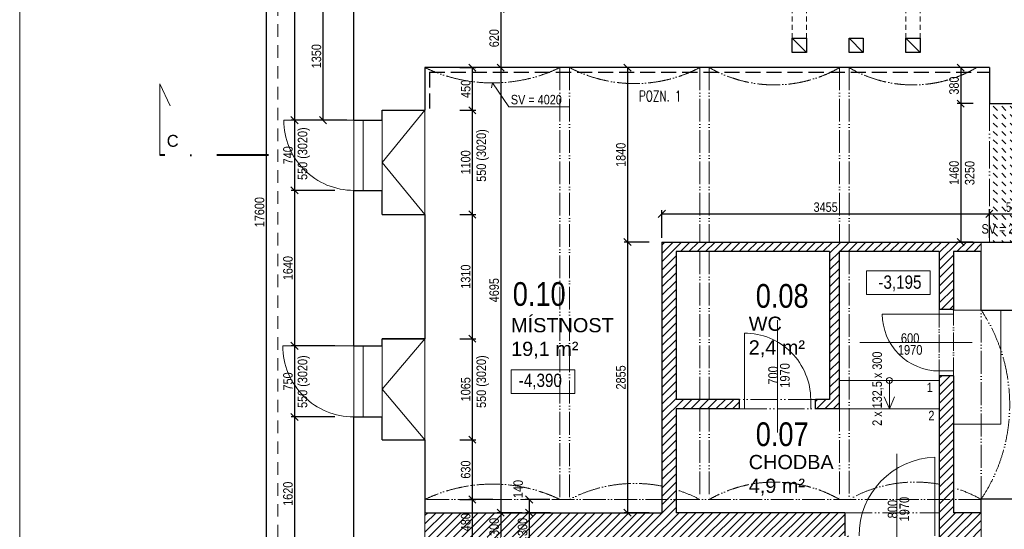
# Model space of a CAD drawing. Header units: millimetres. Extents: x -300958 to -108039, y 30118 to 292543.
# Tile 71 of 256: x -268233 to -257845, y 120475 to 125850. Entities that reach past the tile are written whole.
import ezdxf
from ezdxf.enums import TextEntityAlignment as Align

# ---------------------------------------------------------------- set-up
doc = ezdxf.new("R2010")
doc.units = ezdxf.units.MM
doc.header["$MEASUREMENT"] = 0
for name, pattern in [('ACAD_ISO05W100', [33, 24, -3, 0, -3, 0, -3]), ('DGN Style 2', [879.857395, 527.914437, -351.942958]), ('DGN Style 3', [888.558256, 634.684469, -253.873788]), ('DGN Style 4', [1094.119168, 546.717885, -273.358943, 0.683397, -273.358943])]:
    doc.linetypes.add(name, pattern=pattern)
doc.layers.get('0').update_dxf_attribs({"lineweight": 13})
doc.layers.get('Defpoints').update_dxf_attribs({"color": 3, "lineweight": 13})
for name, color, linetype, lineweight in [('BOURÁNÍ', 40, 'Continuous', 13), ('dims', 7, 'Continuous', 9), ('dvere', 7, 'Continuous', 9), ('legenda', 7, 'Continuous', 13), ('popis', 7, 'Continuous', 9), ('RAMECEK', 7, 'Continuous', 0), ('rez', 7, 'Continuous', 13), ('schody', 7, 'Continuous', 13), ('tenka', 7, 'Continuous', 13), ('texts', 3, 'Continuous', 30), ('výškové kóty', 7, 'Continuous', 13), ('walls', 7, 'Continuous', 13)]:
    doc.layers.add(name, color=color, linetype=linetype, lineweight=lineweight)
doc.styles.add('GENERATED_STYLE_8', font='arial.ttf')
doc.styles.get("Standard").update_dxf_attribs({"font": 'txt.shx'})
doc.styles.add('STYLE-0', font='ARIALN.TTF')
doc.styles.add('Style-Arial', font='arial.ttf')
doc.dimstyles.new('arch', dxfattribs={"dimscale": 50, "dimtxt": 2.5, "dimasz": 2.5, "dimexe": 1.25, "dimexo": 0.9, "dimtad": 1, "dimdec": 0, "dimtxsty": 'STYLE-0', "dimblk": 'ARCHTICK', "dimcen": 2.5, "dimadec": 0, "dimazin": 0, "dimtfac": 1, "dimtdec": 0, "dimtmove": 2, "dimatfit": 3, "dimldrblk": 'ARCHTICK', "dimfxl": 0, "dimarcsym": 0})

# ---------------------------------------------------------------- blocks, each defined once
blk = doc.blocks.new('*U49')
at = {"layer": 'RAMECEK', "linetype": 'Continuous', "lineweight": 0, "flags": 128}
blk.add_lwpolyline([(-15750, -11138), (15750, -11138), (15750, 11137), (-15750, 11137)], close=True, dxfattribs=at)
blk = doc.blocks.new('_ArchTick')
at = {"color": 0, "linetype": 'ByBlock', "flags": 128}
blk.add_lwpolyline([(-0.5, -0.5), (0.5, 0.5)], dxfattribs=at)
blk = doc.blocks.new('*D328')
at = {"layer": 'Defpoints', "color": 0, "linetype": 'Continuous'}
for p in [(-262856, 125965), (-263158, 125345), (-262856, 125345)]:
    blk.add_point(p, dxfattribs=at)
at = {"layer": 'dims', "color": 0, "linetype": 'Continuous', "lineweight": -2}
for p, q in [((-262931, 125965), (-263195, 125965)), ((-263158, 125965), (-263158, 125345)), ((-262931, 125345), (-263195, 125345))]:
    blk.add_line(p, q, dxfattribs=at)
at = {"layer": 'dims', "color": 0, "linetype": 'Continuous', "lineweight": -2, "xscale": 75, "yscale": 75, "zscale": 75}
for p, rotation in [((-263158, 125965), 90), ((-263158, 125345), 270)]:
    blk.add_blockref('_ArchTick', p, dxfattribs=dict(at, rotation=rotation))
at = {"layer": 'dims', "color": 0, "linetype": 'Continuous', "insert": (-263227, 125655), "char_height": 100, "attachment_point": 5, "rotation": 90, "style": 'STYLE-0'}
blk.add_mtext('620', dxfattribs=at)
blk = doc.blocks.new('*D334')
at = {"layer": 'Defpoints', "color": 0, "linetype": 'Continuous'}
for p in [(-262856, 125345), (-263158, 120650), (-262856, 120650)]:
    blk.add_point(p, dxfattribs=at)
at = {"layer": 'dims', "color": 0, "linetype": 'Continuous', "lineweight": -2}
for p, q in [((-262931, 125345), (-263195, 125345)), ((-263158, 125345), (-263158, 120650)), ((-262931, 120650), (-263195, 120650))]:
    blk.add_line(p, q, dxfattribs=at)
at = {"layer": 'dims', "color": 0, "linetype": 'Continuous', "lineweight": -2, "xscale": 75, "yscale": 75, "zscale": 75}
for p, rotation in [((-263158, 125345), 90), ((-263158, 120650), 270)]:
    blk.add_blockref('_ArchTick', p, dxfattribs=dict(at, rotation=rotation))
at = {"layer": 'dims', "color": 0, "linetype": 'Continuous', "insert": (-263227, 122997), "char_height": 100, "attachment_point": 5, "rotation": 90, "style": 'STYLE-0'}
blk.add_mtext('4695', dxfattribs=at)
blk = doc.blocks.new('*D336')
at = {"layer": 'Defpoints', "color": 0, "linetype": 'Continuous'}
for p in [(-262856, 120650), (-263158, 120350), (-262856, 120350)]:
    blk.add_point(p, dxfattribs=at)
at = {"layer": 'dims', "color": 0, "linetype": 'Continuous', "lineweight": -2}
for p, q in [((-262931, 120650), (-263195, 120650)), ((-263158, 120650), (-263158, 120350)), ((-262931, 120350), (-263195, 120350))]:
    blk.add_line(p, q, dxfattribs=at)
at = {"layer": 'dims', "color": 0, "linetype": 'Continuous', "lineweight": -2, "xscale": 75, "yscale": 75, "zscale": 75}
for p, rotation in [((-263158, 120650), 90), ((-263158, 120350), 270)]:
    blk.add_blockref('_ArchTick', p, dxfattribs=dict(at, rotation=rotation))
at = {"layer": 'dims', "color": 0, "linetype": 'Continuous', "insert": (-263227, 120500), "char_height": 100, "attachment_point": 5, "rotation": 90, "style": 'STYLE-0'}
blk.add_mtext('300', dxfattribs=at)
blk = doc.blocks.new('*D342')
at = {"layer": 'Defpoints', "color": 0, "linetype": 'Continuous'}
for p in [(-264833, 127890), (-265333, 124790), (-264833, 124790)]:
    blk.add_point(p, dxfattribs=at)
at = {"layer": 'dims', "color": 0, "linetype": 'Continuous', "lineweight": -2}
for p, q in [((-264908, 127890), (-265370, 127890)), ((-265333, 127890), (-265333, 124790)), ((-264908, 124790), (-265370, 124790))]:
    blk.add_line(p, q, dxfattribs=at)
at = {"layer": 'dims', "color": 0, "linetype": 'Continuous', "lineweight": -2, "xscale": 75, "yscale": 75, "zscale": 75}
for p, rotation in [((-265333, 127890), 90), ((-265333, 124790), 270)]:
    blk.add_blockref('_ArchTick', p, dxfattribs=dict(at, rotation=rotation))
at = {"layer": 'dims', "color": 0, "linetype": 'Continuous', "insert": (-265402, 126340), "char_height": 100, "attachment_point": 5, "rotation": 90, "style": 'STYLE-0'}
blk.add_mtext('2600', dxfattribs=at)
blk = doc.blocks.new('*D343')
at = {"layer": 'Defpoints', "color": 0, "linetype": 'Continuous'}
for p in [(-264833, 124790), (-265333, 124050), (-264833, 124050)]:
    blk.add_point(p, dxfattribs=at)
at = {"layer": 'dims', "color": 0, "linetype": 'Continuous', "lineweight": -2}
for p, q in [((-264908, 124790), (-265370, 124790)), ((-265333, 124790), (-265333, 124050)), ((-264908, 124050), (-265370, 124050))]:
    blk.add_line(p, q, dxfattribs=at)
at = {"layer": 'dims', "color": 0, "linetype": 'Continuous', "lineweight": -2, "xscale": 75, "yscale": 75, "zscale": 75}
for p, rotation in [((-265333, 124790), 90), ((-265333, 124050), 270)]:
    blk.add_blockref('_ArchTick', p, dxfattribs=dict(at, rotation=rotation))
at = {"layer": 'dims', "color": 0, "linetype": 'Continuous', "insert": (-265402, 124420), "char_height": 100, "attachment_point": 5, "rotation": 90, "style": 'STYLE-0'}
blk.add_mtext('740', dxfattribs=at)
blk = doc.blocks.new('*D344')
at = {"layer": 'Defpoints', "color": 0, "linetype": 'Continuous'}
for p in [(-264833, 124050), (-265333, 122410), (-264833, 122410)]:
    blk.add_point(p, dxfattribs=at)
at = {"layer": 'dims', "color": 0, "linetype": 'Continuous', "lineweight": -2}
for p, q in [((-264908, 124050), (-265370, 124050)), ((-265333, 124050), (-265333, 122410)), ((-264908, 122410), (-265370, 122410))]:
    blk.add_line(p, q, dxfattribs=at)
at = {"layer": 'dims', "color": 0, "linetype": 'Continuous', "lineweight": -2, "xscale": 75, "yscale": 75, "zscale": 75}
for p, rotation in [((-265333, 124050), 90), ((-265333, 122410), 270)]:
    blk.add_blockref('_ArchTick', p, dxfattribs=dict(at, rotation=rotation))
at = {"layer": 'dims', "color": 0, "linetype": 'Continuous', "insert": (-265402, 123230), "char_height": 100, "attachment_point": 5, "rotation": 90, "style": 'STYLE-0'}
blk.add_mtext('1640', dxfattribs=at)
blk = doc.blocks.new('*D345')
at = {"layer": 'Defpoints', "color": 0, "linetype": 'Continuous'}
for p in [(-264833, 122410), (-265333, 121660), (-264833, 121660)]:
    blk.add_point(p, dxfattribs=at)
at = {"layer": 'dims', "color": 0, "linetype": 'Continuous', "lineweight": -2}
for p, q in [((-264908, 122410), (-265370, 122410)), ((-265333, 122410), (-265333, 121660)), ((-264908, 121660), (-265370, 121660))]:
    blk.add_line(p, q, dxfattribs=at)
at = {"layer": 'dims', "color": 0, "linetype": 'Continuous', "lineweight": -2, "xscale": 75, "yscale": 75, "zscale": 75}
for p, rotation in [((-265333, 122410), 90), ((-265333, 121660), 270)]:
    blk.add_blockref('_ArchTick', p, dxfattribs=dict(at, rotation=rotation))
at = {"layer": 'dims', "color": 0, "linetype": 'Continuous', "insert": (-265402, 122035), "char_height": 100, "attachment_point": 5, "rotation": 90, "style": 'STYLE-0'}
blk.add_mtext('750', dxfattribs=at)
blk = doc.blocks.new('*D346')
at = {"layer": 'Defpoints', "color": 0, "linetype": 'Continuous'}
for p in [(-264833, 121660), (-265333, 120040), (-264833, 120040)]:
    blk.add_point(p, dxfattribs=at)
at = {"layer": 'dims', "color": 0, "linetype": 'Continuous', "lineweight": -2}
for p, q in [((-264908, 121660), (-265370, 121660)), ((-265333, 121660), (-265333, 120040)), ((-264908, 120040), (-265370, 120040))]:
    blk.add_line(p, q, dxfattribs=at)
at = {"layer": 'dims', "color": 0, "linetype": 'Continuous', "lineweight": -2, "xscale": 75, "yscale": 75, "zscale": 75}
for p, rotation in [((-265333, 121660), 90), ((-265333, 120040), 270)]:
    blk.add_blockref('_ArchTick', p, dxfattribs=dict(at, rotation=rotation))
at = {"layer": 'dims', "color": 0, "linetype": 'Continuous', "insert": (-265402, 120850), "char_height": 100, "attachment_point": 5, "rotation": 90, "style": 'STYLE-0'}
blk.add_mtext('1620', dxfattribs=at)
blk = doc.blocks.new('*D351')
at = {"layer": 'Defpoints', "color": 0, "linetype": 'Continuous'}
for p in [(-264833, 132620), (-265633, 115020), (-264833, 115020)]:
    blk.add_point(p, dxfattribs=at)
at = {"layer": 'dims', "color": 0, "linetype": 'Continuous', "lineweight": -2}
for p, q in [((-264908, 132620), (-265670, 132620)), ((-265633, 132620), (-265633, 115020)), ((-264908, 115020), (-265670, 115020))]:
    blk.add_line(p, q, dxfattribs=at)
at = {"layer": 'dims', "color": 0, "linetype": 'Continuous', "lineweight": -2, "xscale": 75, "yscale": 75, "zscale": 75}
for p, rotation in [((-265633, 132620), 90), ((-265633, 115020), 270)]:
    blk.add_blockref('_ArchTick', p, dxfattribs=dict(at, rotation=rotation))
at = {"layer": 'dims', "color": 0, "linetype": 'Continuous', "insert": (-265702, 123820), "char_height": 100, "attachment_point": 5, "rotation": 90, "style": 'STYLE-0'}
blk.add_mtext('17600', dxfattribs=at)
blk = doc.blocks.new('*D474')
at = {"layer": 'Defpoints', "color": 0, "linetype": 'Continuous'}
for p in [(-263663, 122485), (-263663, 121420), (-263458, 121420)]:
    blk.add_point(p, dxfattribs=at)
at = {"layer": 'dims', "color": 0, "linetype": 'Continuous', "lineweight": -2}
for p, q in [((-263588, 122485), (-263420, 122485)), ((-263458, 122485), (-263458, 121420)), ((-263588, 121420), (-263420, 121420))]:
    blk.add_line(p, q, dxfattribs=at)
at = {"layer": 'dims', "color": 0, "linetype": 'Continuous', "lineweight": -2, "xscale": 75, "yscale": 75, "zscale": 75}
for p, rotation in [((-263458, 122485), 90), ((-263458, 121420), 270)]:
    blk.add_blockref('_ArchTick', p, dxfattribs=dict(at, rotation=rotation))
at = {"layer": 'dims', "color": 0, "linetype": 'Continuous', "insert": (-263527, 121952), "char_height": 100, "attachment_point": 5, "rotation": 90, "style": 'STYLE-0'}
blk.add_mtext('1065', dxfattribs=at)
blk = doc.blocks.new('*D475')
at = {"layer": 'Defpoints', "color": 0, "linetype": 'Continuous'}
for p in [(-263663, 121420), (-263663, 120790), (-263458, 120790)]:
    blk.add_point(p, dxfattribs=at)
at = {"layer": 'dims', "color": 0, "linetype": 'Continuous', "lineweight": -2}
for p, q in [((-263588, 121420), (-263420, 121420)), ((-263458, 121420), (-263458, 120790)), ((-263588, 120790), (-263420, 120790))]:
    blk.add_line(p, q, dxfattribs=at)
at = {"layer": 'dims', "color": 0, "linetype": 'Continuous', "lineweight": -2, "xscale": 75, "yscale": 75, "zscale": 75}
for p, rotation in [((-263458, 121420), 90), ((-263458, 120790), 270)]:
    blk.add_blockref('_ArchTick', p, dxfattribs=dict(at, rotation=rotation))
at = {"layer": 'dims', "color": 0, "linetype": 'Continuous', "insert": (-263527, 121105), "char_height": 100, "attachment_point": 5, "rotation": 90, "style": 'STYLE-0'}
blk.add_mtext('630', dxfattribs=at)
blk = doc.blocks.new('*D476')
at = {"layer": 'Defpoints', "color": 0, "linetype": 'Continuous'}
for p in [(-263663, 123795), (-263663, 122485), (-263458, 122485)]:
    blk.add_point(p, dxfattribs=at)
at = {"layer": 'dims', "color": 0, "linetype": 'Continuous', "lineweight": -2}
for p, q in [((-263588, 123795), (-263420, 123795)), ((-263458, 123795), (-263458, 122485)), ((-263588, 122485), (-263420, 122485))]:
    blk.add_line(p, q, dxfattribs=at)
at = {"layer": 'dims', "color": 0, "linetype": 'Continuous', "lineweight": -2, "xscale": 75, "yscale": 75, "zscale": 75}
for p, rotation in [((-263458, 123795), 90), ((-263458, 122485), 270)]:
    blk.add_blockref('_ArchTick', p, dxfattribs=dict(at, rotation=rotation))
at = {"layer": 'dims', "color": 0, "linetype": 'Continuous', "insert": (-263527, 123140), "char_height": 100, "attachment_point": 5, "rotation": 90, "style": 'STYLE-0'}
blk.add_mtext('1310', dxfattribs=at)
blk = doc.blocks.new('*D477')
at = {"layer": 'Defpoints', "color": 0, "linetype": 'Continuous'}
for p in [(-263663, 124895), (-263663, 123795), (-263458, 123795)]:
    blk.add_point(p, dxfattribs=at)
at = {"layer": 'dims', "color": 0, "linetype": 'Continuous', "lineweight": -2}
for p, q in [((-263588, 124895), (-263420, 124895)), ((-263458, 124895), (-263458, 123795)), ((-263588, 123795), (-263420, 123795))]:
    blk.add_line(p, q, dxfattribs=at)
at = {"layer": 'dims', "color": 0, "linetype": 'Continuous', "lineweight": -2, "xscale": 75, "yscale": 75, "zscale": 75}
for p, rotation in [((-263458, 124895), 90), ((-263458, 123795), 270)]:
    blk.add_blockref('_ArchTick', p, dxfattribs=dict(at, rotation=rotation))
at = {"layer": 'dims', "color": 0, "linetype": 'Continuous', "insert": (-263527, 124345), "char_height": 100, "attachment_point": 5, "rotation": 90, "style": 'STYLE-0'}
blk.add_mtext('1100', dxfattribs=at)
blk = doc.blocks.new('*D478')
at = {"layer": 'Defpoints', "color": 0, "linetype": 'Continuous'}
for p in [(-263663, 125345), (-263663, 124895), (-263458, 124895)]:
    blk.add_point(p, dxfattribs=at)
at = {"layer": 'dims', "color": 0, "linetype": 'Continuous', "lineweight": -2}
for p, q in [((-263588, 125345), (-263420, 125345)), ((-263458, 125345), (-263458, 124895)), ((-263588, 124895), (-263420, 124895))]:
    blk.add_line(p, q, dxfattribs=at)
at = {"layer": 'dims', "color": 0, "linetype": 'Continuous', "lineweight": -2, "xscale": 75, "yscale": 75, "zscale": 75}
for p, rotation in [((-263458, 125345), 90), ((-263458, 124895), 270)]:
    blk.add_blockref('_ArchTick', p, dxfattribs=dict(at, rotation=rotation))
at = {"layer": 'dims', "color": 0, "linetype": 'Continuous', "insert": (-263527, 125120), "char_height": 100, "attachment_point": 5, "rotation": 90, "style": 'STYLE-0'}
blk.add_mtext('450', dxfattribs=at)
blk = doc.blocks.new('*D780')
at = {"layer": 'Defpoints', "color": 0, "linetype": 'Continuous'}
for p in [(-257463, 123803), (-258003, 123475), (-257463, 123475)]:
    blk.add_point(p, dxfattribs=at)
at = {"layer": 'dims', "color": 0, "linetype": 'Continuous', "lineweight": -2}
for p, q in [((-258003, 123550), (-258003, 123840)), ((-257463, 123550), (-257463, 123840)), ((-258003, 123803), (-257463, 123803))]:
    blk.add_line(p, q, dxfattribs=at)
at = {"layer": 'dims', "color": 0, "linetype": 'Continuous', "lineweight": -2, "xscale": 75, "yscale": 75, "zscale": 75, "rotation": 180}
blk.add_blockref('_ArchTick', (-258003, 123803), dxfattribs=at)
at = {"layer": 'dims', "color": 0, "linetype": 'Continuous', "lineweight": -2, "xscale": 75, "yscale": 75, "zscale": 75}
blk.add_blockref('_ArchTick', (-257463, 123803), dxfattribs=at)
at = {"layer": 'dims', "color": 0, "linetype": 'Continuous', "insert": (-257733, 123873), "char_height": 100, "attachment_point": 5, "style": 'STYLE-0'}
blk.add_mtext('540', dxfattribs=at)
blk = doc.blocks.new('*D781')
at = {"layer": 'Defpoints', "color": 0, "linetype": 'Continuous'}
for p in [(-258003, 123803), (-261458, 123475), (-258003, 123475)]:
    blk.add_point(p, dxfattribs=at)
at = {"layer": 'dims', "color": 0, "linetype": 'Continuous', "lineweight": -2}
for p, q in [((-261458, 123550), (-261458, 123840)), ((-258003, 123550), (-258003, 123840)), ((-261458, 123803), (-258003, 123803))]:
    blk.add_line(p, q, dxfattribs=at)
at = {"layer": 'dims', "color": 0, "linetype": 'Continuous', "lineweight": -2, "xscale": 75, "yscale": 75, "zscale": 75, "rotation": 180}
blk.add_blockref('_ArchTick', (-261458, 123803), dxfattribs=at)
at = {"layer": 'dims', "color": 0, "linetype": 'Continuous', "lineweight": -2, "xscale": 75, "yscale": 75, "zscale": 75}
blk.add_blockref('_ArchTick', (-258003, 123803), dxfattribs=at)
at = {"layer": 'dims', "color": 0, "linetype": 'Continuous', "insert": (-259730, 123873), "char_height": 100, "attachment_point": 5, "style": 'STYLE-0'}
blk.add_mtext('3455', dxfattribs=at)
blk = doc.blocks.new('*D782')
at = {"layer": 'Defpoints', "color": 0, "linetype": 'Continuous'}
for p in [(-258100, 124965), (-258305, 123505), (-258100, 123505)]:
    blk.add_point(p, dxfattribs=at)
at = {"layer": 'dims', "color": 0, "linetype": 'Continuous', "lineweight": -2}
for p, q in [((-258175, 124965), (-258343, 124965)), ((-258305, 124965), (-258305, 123505)), ((-258175, 123505), (-258343, 123505))]:
    blk.add_line(p, q, dxfattribs=at)
at = {"layer": 'dims', "color": 0, "linetype": 'Continuous', "lineweight": -2, "xscale": 75, "yscale": 75, "zscale": 75}
for p, rotation in [((-258305, 124965), 90), ((-258305, 123505), 270)]:
    blk.add_blockref('_ArchTick', p, dxfattribs=dict(at, rotation=rotation))
at = {"layer": 'dims', "color": 0, "linetype": 'Continuous', "insert": (-258375, 124235), "char_height": 100, "attachment_point": 5, "rotation": 90, "style": 'STYLE-0'}
blk.add_mtext('1460', dxfattribs=at)
blk = doc.blocks.new('*D783')
at = {"layer": 'Defpoints', "color": 0, "linetype": 'Continuous'}
for p in [(-258094, 125345), (-258305, 124965), (-258100, 124965)]:
    blk.add_point(p, dxfattribs=at)
at = {"layer": 'dims', "color": 0, "linetype": 'Continuous', "lineweight": -2}
for p, q in [((-258169, 125345), (-258343, 125345)), ((-258305, 125345), (-258305, 124965)), ((-258175, 124965), (-258343, 124965))]:
    blk.add_line(p, q, dxfattribs=at)
at = {"layer": 'dims', "color": 0, "linetype": 'Continuous', "lineweight": -2, "xscale": 75, "yscale": 75, "zscale": 75}
for p, rotation in [((-258305, 125345), 90), ((-258305, 124965), 270)]:
    blk.add_blockref('_ArchTick', p, dxfattribs=dict(at, rotation=rotation))
at = {"layer": 'dims', "color": 0, "linetype": 'Continuous', "insert": (-258375, 125155), "char_height": 100, "attachment_point": 5, "rotation": 90, "style": 'STYLE-0'}
blk.add_mtext('380', dxfattribs=at)
blk = doc.blocks.new('*D785')
at = {"layer": 'Defpoints', "color": 0, "linetype": 'Continuous'}
for p in [(-261518, 123505), (-261820, 120650), (-261518, 120650)]:
    blk.add_point(p, dxfattribs=at)
at = {"layer": 'dims', "color": 0, "linetype": 'Continuous', "lineweight": -2}
for p, q in [((-261593, 123505), (-261857, 123505)), ((-261820, 123505), (-261820, 120650)), ((-261593, 120650), (-261857, 120650))]:
    blk.add_line(p, q, dxfattribs=at)
at = {"layer": 'dims', "color": 0, "linetype": 'Continuous', "lineweight": -2, "xscale": 75, "yscale": 75, "zscale": 75}
for p, rotation in [((-261820, 123505), 90), ((-261820, 120650), 270)]:
    blk.add_blockref('_ArchTick', p, dxfattribs=dict(at, rotation=rotation))
at = {"layer": 'dims', "color": 0, "linetype": 'Continuous', "insert": (-261890, 122077), "char_height": 100, "attachment_point": 5, "rotation": 90, "style": 'STYLE-0'}
blk.add_mtext('2855', dxfattribs=at)
blk = doc.blocks.new('*D786')
at = {"layer": 'Defpoints', "color": 0, "linetype": 'Continuous'}
for p in [(-261518, 125345), (-261820, 123505), (-261518, 123505)]:
    blk.add_point(p, dxfattribs=at)
at = {"layer": 'dims', "color": 0, "linetype": 'Continuous', "lineweight": -2}
for p, q in [((-261593, 125345), (-261857, 125345)), ((-261820, 125345), (-261820, 123505)), ((-261593, 123505), (-261857, 123505))]:
    blk.add_line(p, q, dxfattribs=at)
at = {"layer": 'dims', "color": 0, "linetype": 'Continuous', "lineweight": -2, "xscale": 75, "yscale": 75, "zscale": 75}
for p, rotation in [((-261820, 125345), 90), ((-261820, 123505), 270)]:
    blk.add_blockref('_ArchTick', p, dxfattribs=dict(at, rotation=rotation))
at = {"layer": 'dims', "color": 0, "linetype": 'Continuous', "insert": (-261890, 124425), "char_height": 100, "attachment_point": 5, "rotation": 90, "style": 'STYLE-0'}
blk.add_mtext('1840', dxfattribs=at)
blk = doc.blocks.new('*U48')
at = {"layer": 'rez', "linetype": 'DGN Style 4', "lineweight": 40}
blk.add_line((-376, 574), (-376, -574), dxfattribs=at)
at = {"layer": 'rez', "linetype": 'Continuous', "lineweight": 0, "flags": 128}
blk.add_lwpolyline([(-376, -574), (376, -574), (146, -464)], dxfattribs=at)
blk = doc.blocks.new('*D882')
at = {"layer": 'Defpoints', "color": 0, "linetype": 'Continuous'}
for p in [(-263166, 120790), (-263458, 120310), (-263166, 120310)]:
    blk.add_point(p, dxfattribs=at)
at = {"layer": 'dims', "color": 0, "linetype": 'Continuous', "lineweight": -2}
for p, q in [((-263241, 120790), (-263495, 120790)), ((-263458, 120790), (-263458, 120310)), ((-263241, 120310), (-263495, 120310))]:
    blk.add_line(p, q, dxfattribs=at)
at = {"layer": 'dims', "color": 0, "linetype": 'Continuous', "lineweight": -2, "xscale": 75, "yscale": 75, "zscale": 75}
for p, rotation in [((-263458, 120790), 90), ((-263458, 120310), 270)]:
    blk.add_blockref('_ArchTick', p, dxfattribs=dict(at, rotation=rotation))
at = {"layer": 'dims', "color": 0, "linetype": 'Continuous', "insert": (-263527, 120550), "char_height": 100, "attachment_point": 5, "rotation": 90, "style": 'STYLE-0'}
blk.add_mtext('480', dxfattribs=at)
blk = doc.blocks.new('*D883')
at = {"layer": 'Defpoints', "color": 0, "linetype": 'Continuous'}
for p in [(-262566, 120790), (-262858, 120650), (-262566, 120650)]:
    blk.add_point(p, dxfattribs=at)
at = {"layer": 'dims', "color": 0, "linetype": 'Continuous', "lineweight": -2}
for p, q in [((-262641, 120790), (-262895, 120790)), ((-262858, 120790), (-262858, 120650)), ((-262641, 120650), (-262895, 120650))]:
    blk.add_line(p, q, dxfattribs=at)
at = {"layer": 'dims', "color": 0, "linetype": 'Continuous', "lineweight": -2, "xscale": 75, "yscale": 75, "zscale": 75}
for p, rotation in [((-262858, 120790), 90), ((-262858, 120650), 270)]:
    blk.add_blockref('_ArchTick', p, dxfattribs=dict(at, rotation=rotation))
at = {"layer": 'dims', "color": 0, "linetype": 'Continuous', "insert": (-262974, 120900), "char_height": 100, "attachment_point": 5, "rotation": 90, "style": 'STYLE-0'}
blk.add_mtext('140', dxfattribs=at)
blk = doc.blocks.new('*D885')
at = {"layer": 'Defpoints', "color": 0, "linetype": 'Continuous'}
for p in [(-262556, 120650), (-262858, 120350), (-262556, 120350)]:
    blk.add_point(p, dxfattribs=at)
at = {"layer": 'dims', "color": 0, "linetype": 'Continuous', "lineweight": -2}
for p, q in [((-262631, 120650), (-262895, 120650)), ((-262858, 120650), (-262858, 120350)), ((-262631, 120350), (-262895, 120350))]:
    blk.add_line(p, q, dxfattribs=at)
at = {"layer": 'dims', "color": 0, "linetype": 'Continuous', "lineweight": -2, "xscale": 75, "yscale": 75, "zscale": 75}
for p, rotation in [((-262858, 120650), 90), ((-262858, 120350), 270)]:
    blk.add_blockref('_ArchTick', p, dxfattribs=dict(at, rotation=rotation))
at = {"layer": 'dims', "color": 0, "linetype": 'Continuous', "insert": (-262927, 120500), "char_height": 100, "attachment_point": 5, "rotation": 90, "style": 'STYLE-0'}
blk.add_mtext('300', dxfattribs=at)
blk = doc.blocks.new('*D912')
at = {"layer": 'Defpoints', "color": 0, "linetype": 'Continuous'}
for p in [(-264708, 126140), (-265033, 124790), (-264708, 124790)]:
    blk.add_point(p, dxfattribs=at)
at = {"layer": 'dims', "color": 0, "linetype": 'Continuous', "lineweight": -2}
for p, q in [((-264783, 126140), (-265070, 126140)), ((-265033, 126140), (-265033, 124790)), ((-264783, 124790), (-265070, 124790))]:
    blk.add_line(p, q, dxfattribs=at)
at = {"layer": 'dims', "color": 0, "linetype": 'Continuous', "lineweight": -2, "xscale": 75, "yscale": 75, "zscale": 75}
for p, rotation in [((-265033, 126140), 90), ((-265033, 124790), 270)]:
    blk.add_blockref('_ArchTick', p, dxfattribs=dict(at, rotation=rotation))
at = {"layer": 'dims', "color": 0, "linetype": 'Continuous', "insert": (-265102, 125465), "char_height": 100, "attachment_point": 5, "rotation": 90, "style": 'STYLE-0'}
blk.add_mtext('1350', dxfattribs=at)

msp = doc.modelspace()

# ---------------------------------------------------------------- hatches: boundary and pattern name
at = {"layer": 'BOURÁNÍ', "linetype": 'Continuous'}
h = msp.add_hatch(dxfattribs=at)
h.set_pattern_fill('DASH', color=256, scale=500, angle=135, style=0)
h.paths.add_polyline_path([(-257462.6, 123505), (-257462.6, 124965), (-258002.6, 124965), (-258002.6, 123505)])
h.paths.add_polyline_path([(-257848, 123948.6), (-257617.1, 123948.6), (-257617.1, 123796.5), (-257848, 123796.5)], flags=24)
h.paths.add_polyline_path([(-258111.6, 123566.3), (-257521.6, 123566.3), (-257521.6, 123721.6), (-258111.6, 123721.6)], flags=9)
h = msp.add_hatch(dxfattribs=at)
h.set_pattern_fill('ANSI31', color=256, scale=500, style=0)
h.paths.add_polyline_path([(-261457.6, 123505), (-261457.6, 120790), (-261307.6, 120790), (-261307.6, 121745), (-260637.6, 121745), (-260637.6, 121845), (-261307.6, 121845), (-261307.6, 123405), (-259687.6, 123405), (-259687.6, 121845), (-259837.6, 121845), (-259837.6, 121745), (-259587.6, 121745), (-259587.6, 123405), (-258532.6, 123405), (-258532.6, 122795), (-258382.6, 122795), (-258382.6, 123405), (-258087.6, 123405), (-258087.6, 123505)])
h.paths.add_polyline_path([(-261307.6, 120790), (-261457.6, 120790), (-261457.6, 120650), (-263957.6, 120650), (-263957.6, 120350), (-263907.6, 120350), (-263907.6, 120310), (-263807.6, 120310), (-263807.6, 120350), (-259427.6, 120350), (-259427.6, 120405), (-259527.6, 120405), (-259527.6, 120650), (-261307.6, 120650)])
h.paths.add_polyline_path([(-263303.5, 120384.5), (-263303.5, 120615.4), (-263151.3, 120615.4), (-263151.3, 120384.5)], flags=24)
h.paths.add_polyline_path([(-263603.5, 120432.9), (-263603.5, 120667.1), (-263451.3, 120667.1), (-263451.3, 120432.9)], flags=24)
h.paths.add_polyline_path([(-263003.5, 120384.5), (-263003.5, 120615.4), (-262851.3, 120615.4), (-262851.3, 120384.5)], flags=24)
h = msp.add_hatch(dxfattribs=at)
h.set_pattern_fill('ANSI31', color=256, scale=500, style=0)
h.paths.add_polyline_path([(-258532.6, 120790), (-258382.6, 120790), (-258382.6, 122095), (-258532.6, 122095)])
h.paths.add_polyline_path([(-258087.6, 120350), (-258087.6, 120650), (-258382.6, 120650), (-258382.6, 120790), (-258532.6, 120790), (-258532.6, 120350), (-258527.6, 120350)])

# ---------------------------------------------------------------- linework, layer by layer
at = {"layer": 'BOURÁNÍ', "linetype": 'DGN Style 2', "ltscale": 0.25}
msp.add_line((-265507.6, 132620), (-265507.6, 114220), dxfattribs=at)
at = {"layer": 'BOURÁNÍ', "linetype": 'DGN Style 3', "lineweight": 30, "ltscale": 0.25}
for q in [(-258002.6, 125295), (-263907.6, 124895)]:
    msp.add_line((-263907.6, 125295), q, dxfattribs=at)
at = {"layer": 'BOURÁNÍ', "linetype": 'ACAD_ISO05W100', "ltscale": 12}
for p, q in [((-258002.6, 124965), (-258002.6, 123505)), ((-259837.6, 121845), (-260637.6, 121845)), ((-260637.6, 121745), (-259837.6, 121745)), ((-259527.6, 120650), (-258532.6, 120650))]:
    msp.add_line(p, q, dxfattribs=at)
at = {"layer": 'BOURÁNÍ', "linetype": 'Continuous'}
for p, q in [((-264707.6, 124790), (-264707.6, 124050)), ((-264607.6, 124790), (-264607.6, 124050)), ((-264407.6, 124050), (-264407.6, 124790)), ((-258087.6, 122785), (-258382.6, 122785)), ((-257882.6, 121585), (-257882.6, 122785)), ((-258532.6, 122745), (-258382.6, 122745)), ((-264707.6, 122410), (-264707.6, 121660)), ((-264607.6, 121660), (-264607.6, 122410)), ((-264407.6, 122410), (-264407.6, 121660)), ((-258382.6, 122145), (-258532.6, 122145)), ((-259587.6, 122045), (-258527.6, 122045)), ((-259057.6, 122045), (-259057.6, 121745)), ((-259057.6, 121745), (-259112.7, 121873.9)), ((-259057.6, 121745), (-259002.5, 121873.9)), ((-260587.6, 121745), (-260587.6, 121845)), ((-259887.6, 121845), (-259887.6, 121745)), ((-259587.6, 121745), (-258527.6, 121745)), ((-258382.6, 121585), (-257882.6, 121585)), ((-263957.6, 120350), (-263957.6, 120650))]:
    msp.add_line(p, q, dxfattribs=at)
at = {"layer": 'BOURÁNÍ', "linetype": 'Continuous', "lineweight": 30}
for p, q in [((-261457.6, 123505), (-258087.6, 123505)), ((-261457.6, 123505), (-261457.6, 120650)), ((-261307.6, 123405), (-261307.6, 121845)), ((-259687.6, 123405), (-261307.6, 123405)), ((-259687.6, 123405), (-259687.6, 121845)), ((-258532.6, 123405), (-259587.6, 123405)), ((-259587.6, 123405), (-259587.6, 121745)), ((-258532.6, 123405), (-258532.6, 122795)), ((-258087.6, 123405), (-258382.6, 123405)), ((-258382.6, 123405), (-258382.6, 122795)), ((-258382.6, 122795), (-258532.6, 122795)), ((-258382.6, 122785), (-258382.6, 122795)), ((-258532.6, 122095), (-258532.6, 120350)), ((-258382.6, 122095), (-258532.6, 122095)), ((-258382.6, 122095), (-258382.6, 120650)), ((-260637.6, 121845), (-261307.6, 121845)), ((-261307.6, 121745), (-261307.6, 120650)), ((-260637.6, 121745), (-261307.6, 121745)), ((-260637.6, 121745), (-260637.6, 121845)), ((-259687.6, 121845), (-259837.6, 121845)), ((-259837.6, 121745), (-259837.6, 121845)), ((-259587.6, 121745), (-259837.6, 121745)), ((-263957.6, 120650), (-261457.6, 120650)), ((-259527.6, 120650), (-261307.6, 120650)), ((-259527.6, 120650), (-259527.6, 120405)), ((-258087.6, 120650), (-258382.6, 120650))]:
    msp.add_line(p, q, dxfattribs=at)
at = {"layer": 'BOURÁNÍ', "linetype": 'ACAD_ISO05W100', "ltscale": 8}
for p, q in [((-258532.6, 122795), (-258532.6, 122095)), ((-258382.6, 122095), (-258382.6, 122795))]:
    msp.add_line(p, q, dxfattribs=at)
at = {"layer": 'BOURÁNÍ', "linetype": 'Continuous', "flags": 128}
for points in [[(-264707.6, 124790), (-265447.6, 124790), (-264707.6, 124790), (-265447.6, 124790, 0.4142136), (-264707.6, 124050)], [(-258532.6, 122745), (-259132.6, 122745, 0.4142136), (-258532.6, 122145)], [(-260587.6, 121845), (-260587.6, 122545, -0.4142136), (-259887.6, 121845)], [(-264707.6, 122410), (-265457.6, 122410), (-264707.6, 122410), (-265457.6, 122410, 0.4142136), (-264707.6, 121660)], [(-258577.6, 120405), (-258577.6, 121235), (-258577.6, 120405), (-258577.6, 121235, 0.4065212), (-259377.6, 120405)]]:
    msp.add_lwpolyline(points, format="xyb", dxfattribs=at)
at = {"layer": 'BOURÁNÍ', "linetype": 'Continuous'}
msp.add_circle((-259057.6, 122045), 31.6, dxfattribs=at)
at = {"layer": 'dvere', "linetype": 'Continuous'}
for p, q in [((-260237.6, 121495), (-260237.6, 122682.3)), ((-258182.6, 122445), (-259369.9, 122445)), ((-258977.6, 120150), (-258977.6, 121272.3))]:
    msp.add_line(p, q, dxfattribs=at)
at = {"layer": 'popis', "flags": 128}
msp.add_lwpolyline([(-262439.4, 124929.5), (-263073.7, 124929.5), (-263245.1, 125183), (-263254.9, 125132.7)], dxfattribs=at)
at = {"layer": 'tenka', "linetype": 'DGN Style 2', "ltscale": 0.1}
for p, q in [((-260082.6, 125655), (-260082.6, 125965)), ((-259932.6, 125655), (-259932.6, 125965)), ((-258882.6, 125655), (-258882.6, 125965)), ((-258732.6, 125655), (-258732.6, 125965))]:
    msp.add_line(p, q, dxfattribs=at)
at = {"layer": 'tenka', "linetype": 'Continuous'}
for p, q in [((-263957.6, 124895), (-263957.6, 123795)), ((-264407.6, 124790), (-264407.6, 124050)), ((-258087.6, 123405), (-258087.6, 123505)), ((-263957.6, 122485), (-263957.6, 121420)), ((-264607.6, 122410), (-264607.6, 121660)), ((-258087.6, 120350), (-258087.6, 120650))]:
    msp.add_line(p, q, dxfattribs=at)
at = {"layer": 'tenka', "linetype": 'ACAD_ISO05W100', "ltscale": 10}
for p, q in [((-258087.6, 120795), (-258087.6, 122785)), ((-258087.6, 120790), (-263957.6, 120790))]:
    msp.add_line(p, q, dxfattribs=at)
at = {"layer": 'tenka', "linetype": 'ACAD_ISO05W100', "ltscale": 10, "flags": 128}
for points in [[(-262532.6, 125345, -0.2274051), (-263957.6, 125345)], [(-261057.6, 125345, -0.2456833), (-262432.6, 125345)], [(-259582.7, 125345, -0.2661471), (-260957.6, 125345)], [(-258137.7, 125345, -0.2720839), (-259482.6, 125345)], [(-258087.6, 120795, 0.3011403), (-258087.6, 122785)], [(-262532.6, 120790, 0.2274051), (-263957.6, 120790)], [(-261457.6, 120930.8, 0.1708439), (-262432.6, 120790)], [(-259582.7, 120790, 0.2661471), (-260957.6, 120790)], [(-258532.6, 120950.5, 0.174866), (-259482.6, 120790)], [(-258087.6, 120790, 0.0565995), (-258382.6, 120914.9, 0.0565995)], [(-261057.6, 120790, 0.0456529), (-261307.6, 120892.9, 0.0456529)]]:
    msp.add_lwpolyline(points, format="xyb", dxfattribs=at)
for points in [[(-262532.6, 125345), (-262532.6, 120790)], [(-262432.6, 125345), (-262432.6, 120790)], [(-261057.6, 125345), (-261057.6, 123505)], [(-260957.6, 125345), (-260957.6, 123505)], [(-259582.6, 125345), (-259582.6, 123505)], [(-259482.6, 125345), (-259482.6, 123505)], [(-261057.6, 123405), (-261057.6, 121845)], [(-260957.6, 123405), (-260957.6, 121845)], [(-259482.6, 123405), (-259482.6, 120790)], [(-261057.6, 121745), (-261057.6, 120790)], [(-260957.6, 121745), (-260957.6, 120790)], [(-259582.6, 121745), (-259582.6, 120790)]]:
    msp.add_lwpolyline(points, dxfattribs=at)
at = {"layer": 'tenka', "linetype": 'Continuous', "flags": 128}
for points in [[(-263957.6, 124895), (-264407.6, 124344.5), (-263957.6, 123795)], [(-263957.6, 122485), (-264407.6, 121952.5), (-263957.6, 121420)]]:
    msp.add_lwpolyline(points, dxfattribs=at)
at = {"layer": 'výškové kóty', "linetype": 'Continuous', "lineweight": 0, "flags": 128}
for points in [[(-259297.7, 123201.3), (-258627, 123201.3), (-258627, 122951.7), (-259297.7, 122951.7)], [(-263047.8, 122157.5), (-262377.1, 122157.5), (-262377.1, 121908), (-263047.8, 121908)]]:
    msp.add_lwpolyline(points, close=True, dxfattribs=at)
at = {"layer": 'walls', "linetype": 'Continuous', "lineweight": 30}
for p, q in [((-260082.6, 125655), (-259932.6, 125505)), ((-259482.6, 125655), (-259332.6, 125505)), ((-258882.6, 125655), (-258732.6, 125505)), ((-258002.6, 125345), (-263957.6, 125345)), ((-263957.6, 125345), (-263957.6, 124895)), ((-258002.6, 125345), (-258002.6, 124965)), ((-258002.6, 124965), (-257462.6, 124965)), ((-264407.6, 124895), (-263957.6, 124895)), ((-264407.6, 124790), (-264407.6, 124895)), ((-264707.6, 124790), (-264407.6, 124790)), ((-264707.6, 124050), (-264407.6, 124050)), ((-264407.6, 123795), (-264407.6, 124050)), ((-264407.6, 123795), (-263957.6, 123795)), ((-258087.6, 123505), (-257462.6, 123505)), ((-258087.6, 122785), (-258087.6, 123405)), ((-258087.6, 122785), (-257107.6, 122785)), ((-264407.6, 122485), (-263957.6, 122485)), ((-264407.6, 122410), (-264407.6, 122485)), ((-263957.6, 122485), (-264407.6, 122485)), ((-264707.6, 122410), (-264407.6, 122410)), ((-264707.6, 121660), (-264407.6, 121660)), ((-264407.6, 121420), (-264407.6, 121660)), ((-264407.6, 121420), (-263957.6, 121420)), ((-258087.6, 120650), (-258087.6, 120795)), ((-258087.6, 120795), (-257457.6, 120795))]:
    msp.add_line(p, q, dxfattribs=at)
at = {"layer": 'walls', "linetype": 'Continuous', "lineweight": 30, "flags": 128}
for points in [[(-264707.6, 124790), (-264707.6, 127890)], [(-264707.6, 122410), (-264707.6, 124050)], [(-263957.6, 123795), (-263957.6, 122485)], [(-264707.6, 120040), (-264707.6, 121660)], [(-263957.6, 121420), (-263957.6, 120650)]]:
    msp.add_lwpolyline(points, dxfattribs=at)
for points in [[(-260082.6, 125655), (-259932.6, 125655), (-259932.6, 125505), (-260082.6, 125505)], [(-259482.6, 125655), (-259332.6, 125655), (-259332.6, 125505), (-259482.6, 125505)], [(-258882.6, 125655), (-258732.6, 125655), (-258732.6, 125505), (-258882.6, 125505)]]:
    msp.add_lwpolyline(points, close=True, dxfattribs=at)

# ---------------------------------------------------------------- block references
at = {"layer": 'RAMECEK', "linetype": 'Continuous', "lineweight": 0}
msp.add_blockref('*U49', (-252482.6, 123820), dxfattribs=at)
at = {"layer": 'rez', "linetype": 'DGN Style 4', "lineweight": 40, "xscale": -1, "rotation": 270}
msp.add_blockref('*U48', (-266181.5, 124796.1), dxfattribs=at)

# ---------------------------------------------------------------- texts
at = {"layer": 'dims', "linetype": 'Continuous', "style": 'STYLE-0'}
for s, p in [('SV = 4020', (-262782, 125006.9)), ('SV = 2290', (-257816.6, 123643.9))]:
    msp.add_text(s, height=100, dxfattribs=at).set_placement(p, align=Align.MIDDLE_CENTER)
for s, p in [('550 (3020)', (-265248.9, 124437.2)), ('550 (3020)', (-263362.8, 124417.5)), ('3250', (-258210.4, 124232.5)), ('550 (3020)', (-265248.9, 122032.5)), ('550 (3020)', (-263362.8, 122032.5))]:
    msp.add_text(s, height=100, rotation=90, dxfattribs=at).set_placement(p, align=Align.MIDDLE_CENTER)
at = {"layer": 'dvere', "linetype": 'Continuous', "insert": (-258838.7, 122428.7), "char_height": 102, "attachment_point": 5, "line_spacing_factor": 0.72871, "style": 'STYLE-0'}
msp.add_mtext('600\\P1970', dxfattribs=at)
at = {"layer": 'dvere', "linetype": 'Continuous', "char_height": 102, "attachment_point": 5, "rotation": 90, "line_spacing_factor": 0.72871, "style": 'STYLE-0'}
for s, insert in [('700\\P1970', (-260221.3, 122097.6)), ('800\\P1970', (-258961.3, 120687.6))]:
    msp.add_mtext(s, dxfattribs=dict(at, insert=insert))
at = {"layer": 'legenda', "linetype": 'Continuous', "lineweight": 0, "insert": (-261699.6, 125044.9), "char_height": 112, "attachment_point": 4, "rotation": 359.99884, "line_spacing_factor": 0.768246, "style": 'Style-Arial'}
msp.add_mtext('{\\Fromans|c0;\\W0.71429;POZN. \\Fromans|c238;1}', dxfattribs=at)
at = {"layer": 'popis', "linetype": 'Continuous', "char_height": 150, "width": 1303.837, "attachment_point": 1, "style": 'GENERATED_STYLE_8'}
for s, insert in [('\\A1;MÍSTNOST \\P19,1 m²', (-263048.3, 122703.3)), ('\\A1;WC \\P2,4 m²', (-260541.4, 122718.5)), ('\\A1;CHODBA \\P4,9 m²', (-260541.4, 121259.5))]:
    msp.add_mtext(s, dxfattribs=dict(at, insert=insert))
at = {"layer": 'rez', "linetype": 'Continuous', "lineweight": 0, "insert": (-266681.6, 124508), "char_height": 125, "width": 230.205, "attachment_point": 7, "style": 'GENERATED_STYLE_8'}
msp.add_mtext('C', dxfattribs=at)
at = {"layer": 'schody', "linetype": 'Continuous', "style": 'STYLE-0'}
msp.add_text('2 x 132,5 x 300', height=100, rotation=90, dxfattribs=at).set_placement((-259186.9, 121958), align=Align.MIDDLE_CENTER)
for s, p in [('1', (-258631.7, 121971.7)), ('2', (-258613.9, 121674.3))]:
    msp.add_text(s, height=100, dxfattribs=at).set_placement(p, align=Align.MIDDLE_CENTER)
at = {"layer": 'texts', "linetype": 'Continuous', "lineweight": 0, "char_height": 250, "width": 788.673, "attachment_point": 5}
for s, insert in [('{\\fArial Narrow|b0|i0|c238|p39;0.10}', (-262751.7, 122955.2)), ('{\\fArial Narrow|b0|i0|c238|p39;0.08}', (-260188.5, 122935.2)), ('{\\fArial Narrow|b0|i0|c238|p39;0.07}', (-260188.5, 121476.2))]:
    msp.add_mtext(s, dxfattribs=dict(at, insert=insert))
at = {"layer": 'výškové kóty', "linetype": 'Continuous', "lineweight": 0, "char_height": 140, "width": 1046.843, "attachment_point": 1, "style": 'STYLE-0'}
for s, insert in [('-3,195', (-259173.6, 123152.3)), ('-4,390', (-262967.3, 122116.6))]:
    msp.add_mtext(s, dxfattribs=dict(at, insert=insert))

# ---------------------------------------------------------------- dimensions: what is measured, and where the dimension line sits
at = {"layer": 'dims', "linetype": 'Continuous'}
for base, p1, p2, picture, middle in [((-265632.6, 115020), (-264832.6, 132620), (-264832.6, 115020), '*D351', (-265702.4, 123820)), ((-265032.6, 124790), (-264707.6, 126140), (-264707.6, 124790), '*D912', (-265102.4, 125465)), ((-263157.6, 125345), (-262855.9, 125965), (-262855.9, 125345), '*D328', (-263227.4, 125655)), ((-263457.6, 124895), (-263663, 125345), (-263663, 124895), '*D478', (-263527.4, 125120)), ((-263157.6, 120650), (-262855.9, 125345), (-262855.9, 120650), '*D334', (-263227.4, 122997.5)), ((-261820, 123505), (-261518.2, 125345), (-261518.2, 123505), '*D786', (-261889.8, 124425)), ((-258305.2, 124965), (-258093.7, 125345), (-258099.8, 124965), '*D783', (-258375, 125155)), ((-258305.2, 123505), (-258099.8, 124965), (-258099.8, 123505), '*D782', (-258375, 124235)), ((-263457.6, 123795), (-263663, 124895), (-263663, 123795), '*D477', (-263527.4, 124345)), ((-265332.6, 124050), (-264832.6, 124790), (-264832.6, 124050), '*D343', (-265402.4, 124420)), ((-265332.6, 122410), (-264832.6, 124050), (-264832.6, 122410), '*D344', (-265402.4, 123230)), ((-263457.6, 122485), (-263663, 123795), (-263663, 122485), '*D476', (-263527.4, 123140)), ((-261820, 120650), (-261518.2, 123505), (-261518.2, 120650), '*D785', (-261889.8, 122077.5)), ((-263457.6, 121420), (-263663, 122485), (-263663, 121420), '*D474', (-263527.4, 121952.5)), ((-265332.6, 121660), (-264832.6, 122410), (-264832.6, 121660), '*D345', (-265402.4, 122035)), ((-265332.6, 120040), (-264832.6, 121660), (-264832.6, 120040), '*D346', (-265402.4, 120850)), ((-263457.6, 120790), (-263663, 121420), (-263663, 120790), '*D475', (-263527.4, 121105)), ((-263457.6, 120310), (-263166.2, 120790), (-263166.2, 120310), '*D882', (-263527.4, 120550)), ((-263157.6, 120350), (-262855.9, 120650), (-262855.9, 120350), '*D336', (-263227.4, 120500)), ((-262857.6, 120350), (-262555.9, 120650), (-262555.9, 120350), '*D885', (-262927.4, 120500))]:
    dim = msp.add_linear_dim(base=base, p1=p1, p2=p2, angle=270, dimstyle='arch', override={"dimtxt": 2, "dimasz": 1.5, "dimexe": 0.75, "dimexo": 1.5, "dimgap": 0.375, "dimcen": 0.05}, dxfattribs=at)
    dim.commit()
    dim.dimension.update_dxf_attribs({"geometry": picture, "text_midpoint": middle})
dim = msp.add_linear_dim(base=(-265332.6, 124790), p1=(-264832.6, 127890), p2=(-264832.6, 124790), angle=270, text='2600', dimstyle='arch', override={"dimtxt": 2, "dimasz": 1.5, "dimexe": 0.75, "dimexo": 1.5, "dimgap": 0.375, "dimcen": 0.05}, dxfattribs=at)
dim.commit()
dim.dimension.update_dxf_attribs({"geometry": '*D342', "text_midpoint": (-265402.4, 126340)})
for base, p1, p2, picture, middle in [((-258002.6, 123802.8), (-261457.6, 123475), (-258002.6, 123475), '*D781', (-259730.1, 123872.6)), ((-257462.6, 123802.8), (-258002.6, 123475), (-257462.6, 123475), '*D780', (-257732.6, 123872.6))]:
    dim = msp.add_linear_dim(base=base, p1=p1, p2=p2, dimstyle='arch', override={"dimtxt": 2, "dimasz": 1.5, "dimexe": 0.75, "dimexo": 1.5, "dimgap": 0.375, "dimcen": 0.05}, dxfattribs=at)
    dim.commit()
    dim.dimension.update_dxf_attribs({"geometry": picture, "text_midpoint": middle})
dim = msp.add_linear_dim(base=(-262857.6, 120650), p1=(-262566.2, 120790), p2=(-262566.2, 120650), angle=270, dimstyle='arch', override={"dimtxt": 2, "dimasz": 1.5, "dimexe": 0.75, "dimexo": 1.5, "dimgap": 0.375, "dimcen": 0.05}, dxfattribs=at)
dim.commit()
dim.dimension.update_dxf_attribs({"geometry": '*D883', "text_midpoint": (-262974.3, 120900.1), "dimtype": 160})

doc.saveas('drawing.dxf')
